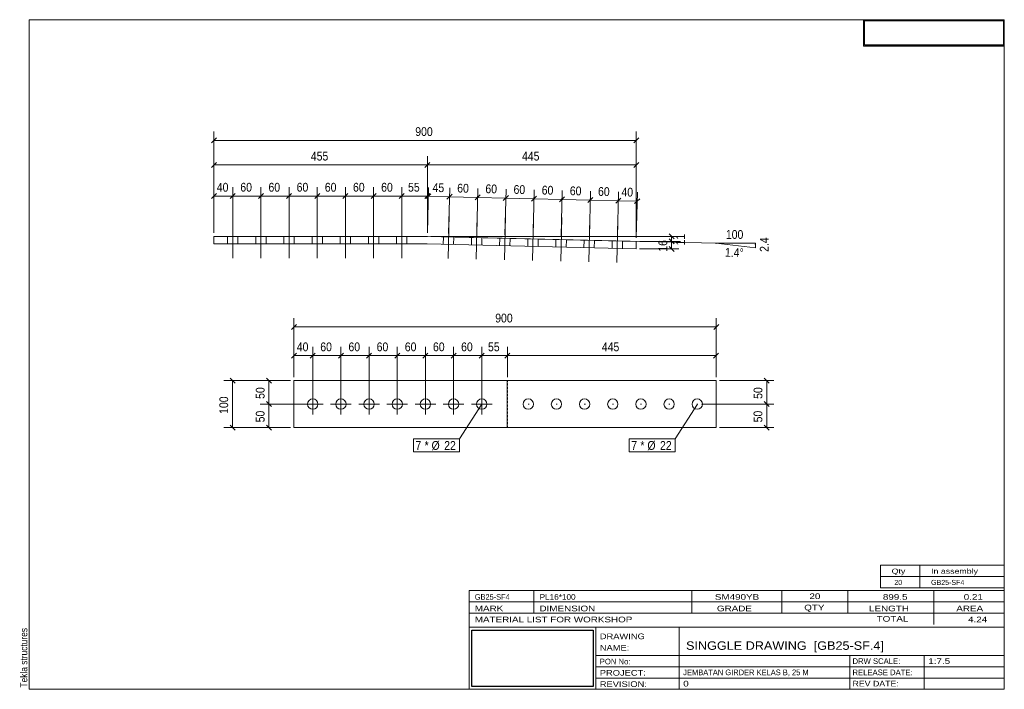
# Model space of a CAD drawing. Header units: millimetres. Extents: x 2 to 282, y 5 to 195.
import ezdxf

# ---------------------------------------------------------------- set-up
doc = ezdxf.new("R2010")
doc.units = ezdxf.units.MM
doc.linetypes.add('XKITLINE00', pattern=[0])
doc.linetypes.add('XKITLINE04', pattern=[3, 0.5, -0.5, 0.5, -0.5, 0.5, -0.5])
for name, color, linetype, lineweight in [('Bolt', 7, 'Continuous', 0), ('BoltMark', 3, 'Continuous', 0), ('DrawingSheet', 5, 'Continuous', 0), ('OtherObjectType', 1, 'Continuous', 0), ('Part', 2, 'Continuous', 0), ('Z-DIMENSIONS', 1, 'Continuous', 0)]:
    doc.layers.add(name, color=color, linetype=linetype, lineweight=lineweight)
doc.styles.add('ARIAL', font='ARIAL.TTF')
doc.styles.add('ARIAL_NARROW', font='ARIALN.TTF')
picture_1 = doc.add_image_def('image1.jpg', size_in_pixel=(1304, 175))
picture_2 = doc.add_image_def('image2.jpg', size_in_pixel=(188, 71))

# ---------------------------------------------------------------- blocks, each defined once
blk = doc.blocks.new('*A1')
at = {"layer": 'Bolt', "linetype": 'XKITLINE00', "lineweight": 0}
for p, q in [((85.57, 88.86), (85.57, 83)), ((93.57, 88.86), (93.57, 83)), ((101.57, 88.86), (101.57, 83)), ((109.57, 88.86), (109.57, 83)), ((117.57, 88.86), (117.57, 83)), ((125.57, 88.86), (125.57, 83)), ((133.57, 88.86), (133.57, 83)), ((82.63, 85.93), (88.5, 85.93)), ((90.63, 85.93), (96.5, 85.93)), ((98.63, 85.93), (104.5, 85.93)), ((106.63, 85.93), (112.5, 85.93)), ((114.63, 85.93), (120.5, 85.93)), ((122.63, 85.93), (128.5, 85.93)), ((130.63, 85.93), (136.5, 85.93))]:
    blk.add_line(p, q, dxfattribs=at)
for centre in [(85.57, 85.93), (93.57, 85.93), (101.57, 85.93), (109.57, 85.93), (117.57, 85.93), (125.57, 85.93), (133.57, 85.93)]:
    blk.add_circle(centre, 1.47, dxfattribs=at)
blk = doc.blocks.new('*A2')
at = {"layer": 'Part', "linetype": 'XKITLINE00', "lineweight": 0}
for p, q in [((80.21, 92.6), (200.16, 92.6)), ((80.21, 92.6), (80.21, 79.26)), ((140.82, 79.26), (140.82, 92.6)), ((200.11, 92.6), (200.11, 79.26)), ((200.16, 92.6), (200.16, 79.26)), ((200.16, 79.26), (80.21, 79.26))]:
    blk.add_line(p, q, dxfattribs=at)
at = {"layer": 'Part', "linetype": 'XKITLINE04', "lineweight": 0}
for p, q in [((140.84, 79.26), (140.84, 92.6)), ((200.16, 92.6), (200.11, 92.6)), ((200.11, 79.26), (200.16, 79.26))]:
    blk.add_line(p, q, dxfattribs=at)
blk = doc.blocks.new('*A3')
at = {"layer": 'Bolt', "linetype": 'XKITLINE00', "lineweight": 0}
for p, q in [((147, 85.93), (146.71, 85.93)), ((155, 85.93), (154.71, 85.93)), ((163, 85.93), (162.7, 85.93)), ((170.99, 85.93), (170.7, 85.93)), ((178.99, 85.93), (178.7, 85.93)), ((186.99, 85.93), (186.7, 85.93)), ((194.99, 85.93), (194.69, 85.93))]:
    blk.add_line(p, q, dxfattribs=at)
for centre in [(146.8, 85.93), (154.8, 85.93), (162.8, 85.93), (170.79, 85.93), (178.79, 85.93), (186.79, 85.93), (194.79, 85.93)]:
    blk.add_circle(centre, 1.47, dxfattribs=at)
blk = doc.blocks.new('*A4')
at = {"layer": 'Bolt', "linetype": 'XKITLINE00', "lineweight": 0}
for p, q in [((62.85, 139.73), (62.86, 127.33)), ((70.85, 139.73), (70.86, 127.33)), ((78.85, 139.74), (78.86, 127.34)), ((86.85, 139.74), (86.86, 127.34)), ((94.85, 139.75), (94.86, 127.35)), ((102.85, 139.75), (102.86, 127.35)), ((110.85, 139.76), (110.86, 127.36)), ((61.39, 133.46), (61.39, 131.33)), ((64.32, 133.46), (64.32, 131.33)), ((69.39, 133.46), (69.39, 131.33)), ((72.32, 133.47), (72.32, 131.33)), ((77.39, 133.47), (77.39, 131.34)), ((80.32, 133.47), (80.32, 131.34)), ((85.39, 133.48), (85.39, 131.34)), ((88.32, 133.48), (88.32, 131.34)), ((93.39, 133.48), (93.39, 131.35)), ((96.32, 133.48), (96.32, 131.35)), ((101.39, 133.49), (101.39, 131.35)), ((104.32, 133.49), (104.32, 131.35)), ((109.39, 133.49), (109.39, 131.36)), ((112.32, 133.49), (112.32, 131.36))]:
    blk.add_line(p, q, dxfattribs=at)
blk = doc.blocks.new('*A5')
at = {"layer": 'Part', "linetype": 'XKITLINE00', "lineweight": 0}
for p, q in [((57.5, 131.36), (57.5, 133.49)), ((118.13, 133.49), (57.5, 133.49)), ((177.45, 132.09), (118.13, 133.49)), ((177.45, 132.09), (177.4, 129.96)), ((118.1, 131.36), (57.5, 131.36)), ((177.4, 129.96), (118.1, 131.36))]:
    blk.add_line(p, q, dxfattribs=at)
blk = doc.blocks.new('*A6')
at = {"layer": 'Bolt', "linetype": 'XKITLINE00', "lineweight": 0}
for p, q in [((124.29, 139.61), (123.99, 127.22)), ((132.28, 139.43), (131.99, 127.03)), ((140.28, 139.24), (139.99, 126.84)), ((148.28, 139.05), (147.99, 126.65)), ((156.28, 138.86), (155.99, 126.46)), ((164.28, 138.67), (163.98, 126.27)), ((172.27, 138.48), (171.98, 126.09)), ((122.67, 133.38), (122.62, 131.25)), ((125.61, 133.31), (125.56, 131.18)), ((130.67, 133.2), (130.62, 131.06)), ((133.6, 133.13), (133.55, 130.99)), ((138.67, 133.01), (138.62, 130.87)), ((141.6, 132.94), (141.55, 130.8)), ((146.67, 132.82), (146.62, 130.68)), ((149.6, 132.75), (149.55, 130.62)), ((154.66, 132.63), (154.61, 130.5)), ((157.6, 132.56), (157.55, 130.43)), ((162.66, 132.44), (162.61, 130.31)), ((165.59, 132.37), (165.54, 130.24)), ((170.66, 132.25), (170.61, 130.12)), ((173.59, 132.18), (173.54, 130.05))]:
    blk.add_line(p, q, dxfattribs=at)
blk = doc.blocks.new('*A7')
at = {"layer": 'DrawingSheet', "linetype": 'XKITLINE00', "lineweight": 0}
for p, q in [((282, 195), (5, 195)), ((5, 195), (5, 5)), ((282, 5), (282, 195)), ((5, 5), (282, 5))]:
    blk.add_line(p, q, dxfattribs=at)
at = {"layer": 'DrawingSheet', "style": 'ARIAL', "width": 0.85}
blk.add_text('Tekla structures', height=2, rotation=90, dxfattribs=at).set_placement((4.5, 5.5))
blk = doc.blocks.new('*A8')
at = {"layer": 'OtherObjectType', "linetype": 'XKITLINE00', "lineweight": 0}
for p, q in [((242, 195), (282, 195)), ((242, 195), (242, 187.5)), ((282, 195), (282, 187.5)), ((242, 187.5), (282, 187.5))]:
    blk.add_line(p, q, dxfattribs=at)
image = blk.add_image(picture_1, insert=(242.25, 187.75), size_in_units=(39.5, 7))
blk = doc.blocks.new('*A9')
at = {"layer": 'OtherObjectType', "linetype": 'XKITLINE00', "lineweight": 0}
for p, q in [((246.8, 37), (246.8, 40.2)), ((246.8, 40.2), (282, 40.2)), ((258, 37), (258, 40.2)), ((282, 37), (282, 40.2)), ((246.8, 37), (282, 37)), ((246.8, 33.8), (246.8, 37)), ((258, 33.8), (258, 37)), ((282, 33.8), (282, 37)), ((246.8, 33.8), (282, 33.8))]:
    blk.add_line(p, q, dxfattribs=at)
at = {"layer": 'OtherObjectType', "style": 'ARIAL_NARROW'}
for s, width, p in [('Qty', 1.513248, (250, 37.8)), ('In assembly', 1.513248, (261.2, 37.8)), ('20', 1.211571, (250.76, 34.6)), ('GB25-SF4', 1.211571, (261.2, 34.6))]:
    blk.add_text(s, height=1.44, dxfattribs=dict(at, width=width)).set_placement(p)
blk = doc.blocks.new('*A10')
at = {"layer": 'OtherObjectType', "linetype": 'XKITLINE00', "lineweight": 0}
for p, q in [((130, 33), (282, 33)), ((130, 33), (130, 29.8)), ((130, 33), (282, 33)), ((148.4, 29.8), (148.4, 33)), ((193.2, 29.8), (193.2, 33)), ((218.8, 29.8), (218.8, 33)), ((237.6, 29.8), (237.6, 33)), ((262, 29.8), (262, 33)), ((282, 29.8), (282, 33)), ((130, 29.8), (282, 29.8)), ((130, 29.8), (282, 29.8)), ((130, 26.6), (130, 29.8)), ((148.4, 26.6), (148.4, 29.8)), ((193.2, 26.6), (193.2, 29.8)), ((218.8, 26.6), (218.8, 29.8)), ((237.6, 26.6), (237.6, 29.8)), ((262, 26.6), (262, 29.8)), ((282, 26.6), (282, 29.8)), ((130, 26.6), (282, 26.6)), ((130, 22.6), (130, 26.6)), ((262, 23.4), (262, 26.6)), ((282, 22.6), (282, 26.6)), ((130, 22.6), (130, 5)), ((130, 22.6), (282, 22.6)), ((166, 17.8), (166, 22.6)), ((189.6, 14.6), (189.6, 22.6)), ((282, 17.8), (282, 22.6)), ((166, 17.8), (166, 5)), ((282, 14.6), (282, 17.8)), ((166, 14.6), (282, 14.6)), ((189.6, 5), (189.6, 14.6)), ((238.13, 11.4), (238.13, 14.6)), ((259.2, 5), (259.2, 14.6)), ((282, 11.4), (282, 14.6)), ((166, 11.4), (282, 11.4)), ((238.13, 5), (238.13, 11.4)), ((282, 8.2), (282, 11.4)), ((166, 8.2), (282, 8.2)), ((282, 5), (282, 8.2)), ((130, 5), (282, 5)), ((160, 5), (282, 5))]:
    blk.add_line(p, q, dxfattribs=at)
at = {"layer": 'OtherObjectType', "style": 'ARIAL_NARROW'}
for s, height, width, p in [('GB25-SF4', 1.6, 1.100501, (131.6, 30.4)), ('PL16*100', 1.6, 1.270501, (150, 30.4)), ('SM490YB', 1.6, 1.525501, (199.78, 30.4)), ('20', 1.6, 1.525501, (226.65, 30.6)), ('899.5', 1.6, 1.525501, (247.51, 30.4)), ('0.21', 1.6, 1.525501, (270.48, 30.4)), ('MARK', 1.6, 1.525501, (131.6, 27.13)), ('DIMENSION', 1.6, 1.525501, (149.97, 27.13)), ('GRADE', 1.6, 1.525501, (200.37, 27.13)), ('QTY', 1.6, 1.525501, (225.17, 27.4)), ('LENGTH', 1.6, 1.525501, (243.57, 27.13)), ('AREA', 1.6, 1.525501, (268.37, 27.13)), ('MATERIAL LIST FOR WORKSHOP', 1.6, 1.525501, (131.6, 24)), ('TOTAL', 1.6, 1.525501, (245.74, 24.2)), ('4.24', 1.6, 1.525501, (271.7, 24)), ('DRAWING', 1.6, 1.445, (167.1, 19.22)), ('NAME:', 1.6, 1.445, (167.1, 15.98)), ('SINGGLE DRAWING  [GB25-SF.4]', 2.4, 1.304651, (191.6, 16.2)), ('PON No:', 1.6, 1.19, (167.1, 12.07)), ('DRW SCALE:', 1.6, 1.19, (238.88, 12.2)), ('1:7.5', 1.6, 1.525501, (260.4, 12.2)), ('PROJECT:', 1.6, 1.445, (167.1, 8.87)), ('JEMBATAN GIRDER KELAS B, 25 M', 1.6, 1.015501, (190.8, 9)), ('RELEASE DATE:', 1.6, 1.19, (238.88, 9)), ('REVISION:', 1.6, 1.445, (167.1, 5.67)), ('0', 1.6, 1.525501, (190.8, 5.8)), ('REV DATE:', 1.6, 1.36, (238.88, 5.8))]:
    blk.add_text(s, height=height, dxfattribs=dict(at, width=width)).set_placement(p)
image = blk.add_image(picture_2, insert=(130.8, 5.8), size_in_units=(34.4, 16))
blk = doc.blocks.new('*A11')
at = {"layer": 'Z-DIMENSIONS', "linetype": 'XKITLINE00', "lineweight": 0}
for p, q in [((195.99, 85.93), (216.53, 85.93)), ((213.83, 86.64), (215.24, 85.22)), ((214.53, 79.26), (214.53, 85.93)), ((201.11, 79.26), (216.53, 79.26)), ((213.83, 79.97), (215.24, 78.56))]:
    blk.add_line(p, q, dxfattribs=at)
at = {"layer": 'Z-DIMENSIONS'}
for p in [(214.53, 85.93), (214.53, 79.26)]:
    blk.add_point(p, dxfattribs=at)
at = {"layer": 'Z-DIMENSIONS', "style": 'ARIAL', "width": 0.85}
blk.add_text('50', height=2.5, rotation=90.0002, dxfattribs=at).set_placement((213.28, 80.74))
blk = doc.blocks.new('*A12')
at = {"layer": 'Z-DIMENSIONS', "linetype": 'XKITLINE00', "lineweight": 0}
for p, q in [((201.11, 92.6), (216.53, 92.6)), ((213.83, 93.31), (215.24, 91.89)), ((214.53, 85.93), (214.53, 92.6)), ((195.99, 85.93), (216.53, 85.93)), ((213.83, 86.64), (215.24, 85.22))]:
    blk.add_line(p, q, dxfattribs=at)
at = {"layer": 'Z-DIMENSIONS'}
for p in [(214.53, 92.6), (214.53, 85.93)]:
    blk.add_point(p, dxfattribs=at)
at = {"layer": 'Z-DIMENSIONS', "style": 'ARIAL', "width": 0.85}
blk.add_text('50', height=2.5, rotation=90.0002, dxfattribs=at).set_placement((213.28, 87.41))
blk = doc.blocks.new('*A13')
at = {"layer": 'Z-DIMENSIONS', "linetype": 'XKITLINE00', "lineweight": 0}
for p, q in [((79.21, 92.6), (60.29, 92.6)), ((62.08, 93.31), (63.5, 91.89)), ((62.79, 79.26), (62.79, 92.6)), ((79.21, 79.26), (60.29, 79.26)), ((62.08, 79.97), (63.5, 78.56))]:
    blk.add_line(p, q, dxfattribs=at)
at = {"layer": 'Z-DIMENSIONS'}
for p in [(62.79, 92.6), (62.79, 79.26)]:
    blk.add_point(p, dxfattribs=at)
at = {"layer": 'Z-DIMENSIONS', "style": 'ARIAL', "width": 0.85}
blk.add_text('100', height=2.5, rotation=90.0002, dxfattribs=at).set_placement((61.54, 83.15))
blk = doc.blocks.new('*A14')
at = {"layer": 'Z-DIMENSIONS', "linetype": 'XKITLINE00', "lineweight": 0}
for p, q in [((84.56, 85.93), (70.64, 85.93)), ((72.43, 86.64), (73.85, 85.22)), ((73.14, 79.26), (73.14, 85.93)), ((79.21, 79.26), (70.64, 79.26)), ((72.43, 79.97), (73.85, 78.56))]:
    blk.add_line(p, q, dxfattribs=at)
at = {"layer": 'Z-DIMENSIONS'}
for p in [(73.14, 85.93), (73.14, 79.26)]:
    blk.add_point(p, dxfattribs=at)
at = {"layer": 'Z-DIMENSIONS', "style": 'ARIAL', "width": 0.85}
blk.add_text('50', height=2.5, rotation=90.0002, dxfattribs=at).set_placement((71.89, 80.74))
blk = doc.blocks.new('*A15')
at = {"layer": 'Z-DIMENSIONS', "linetype": 'XKITLINE00', "lineweight": 0}
for p, q in [((79.21, 92.6), (70.64, 92.6)), ((72.43, 93.31), (73.85, 91.89)), ((73.14, 85.93), (73.14, 92.6)), ((84.56, 85.93), (70.64, 85.93)), ((72.43, 86.64), (73.85, 85.22))]:
    blk.add_line(p, q, dxfattribs=at)
at = {"layer": 'Z-DIMENSIONS'}
for p in [(73.14, 92.6), (73.14, 85.93)]:
    blk.add_point(p, dxfattribs=at)
at = {"layer": 'Z-DIMENSIONS', "style": 'ARIAL', "width": 0.85}
blk.add_text('50', height=2.5, rotation=90.0002, dxfattribs=at).set_placement((71.89, 87.41))
blk = doc.blocks.new('*A16')
at = {"layer": 'Z-DIMENSIONS', "linetype": 'XKITLINE00', "lineweight": 0}
for p, q in [((80.21, 93.6), (80.21, 110.34)), ((200.16, 93.6), (200.16, 110.34)), ((80.92, 108.55), (79.51, 107.14)), ((80.21, 107.84), (200.16, 107.84)), ((200.87, 108.55), (199.45, 107.14))]:
    blk.add_line(p, q, dxfattribs=at)
at = {"layer": 'Z-DIMENSIONS'}
for p in [(80.21, 107.84), (200.16, 107.84)]:
    blk.add_point(p, dxfattribs=at)
at = {"layer": 'Z-DIMENSIONS', "style": 'ARIAL', "width": 0.85}
blk.add_text('900', height=2.5, dxfattribs=at).set_placement((137.4, 109.09))
blk = doc.blocks.new('*A17')
at = {"layer": 'Z-DIMENSIONS', "linetype": 'XKITLINE00', "lineweight": 0}
for p, q in [((80.21, 93.6), (80.21, 102.17)), ((85.57, 86.93), (85.57, 102.17)), ((80.92, 100.38), (79.51, 98.96)), ((80.21, 99.67), (85.57, 99.67)), ((86.28, 100.38), (84.86, 98.96))]:
    blk.add_line(p, q, dxfattribs=at)
at = {"layer": 'Z-DIMENSIONS'}
for p in [(80.21, 99.67), (85.57, 99.67)]:
    blk.add_point(p, dxfattribs=at)
at = {"layer": 'Z-DIMENSIONS', "style": 'ARIAL', "width": 0.85}
blk.add_text('40', height=2.5, dxfattribs=at).set_placement((81.04, 100.92))
blk = doc.blocks.new('*A18')
at = {"layer": 'Z-DIMENSIONS', "linetype": 'XKITLINE00', "lineweight": 0}
for p, q in [((85.57, 86.93), (85.57, 102.17)), ((93.56, 86.93), (93.56, 102.17)), ((86.28, 100.38), (84.86, 98.96)), ((85.57, 99.67), (93.56, 99.67)), ((94.27, 100.38), (92.86, 98.96))]:
    blk.add_line(p, q, dxfattribs=at)
at = {"layer": 'Z-DIMENSIONS'}
for p in [(85.57, 99.67), (93.56, 99.67)]:
    blk.add_point(p, dxfattribs=at)
at = {"layer": 'Z-DIMENSIONS', "style": 'ARIAL', "width": 0.85}
blk.add_text('60', height=2.5, dxfattribs=at).set_placement((87.71, 100.92))
blk = doc.blocks.new('*A19')
at = {"layer": 'Z-DIMENSIONS', "linetype": 'XKITLINE00', "lineweight": 0}
for p, q in [((93.56, 86.93), (93.56, 102.17)), ((101.57, 86.93), (101.57, 102.17)), ((94.27, 100.38), (92.86, 98.96)), ((93.56, 99.67), (101.57, 99.67)), ((102.28, 100.38), (100.86, 98.96))]:
    blk.add_line(p, q, dxfattribs=at)
at = {"layer": 'Z-DIMENSIONS'}
for p in [(93.56, 99.67), (101.57, 99.67)]:
    blk.add_point(p, dxfattribs=at)
at = {"layer": 'Z-DIMENSIONS', "style": 'ARIAL', "width": 0.85}
blk.add_text('60', height=2.5, dxfattribs=at).set_placement((95.71, 100.92))
blk = doc.blocks.new('*A20')
at = {"layer": 'Z-DIMENSIONS', "linetype": 'XKITLINE00', "lineweight": 0}
for p, q in [((101.57, 86.93), (101.57, 102.17)), ((109.57, 86.93), (109.57, 102.17)), ((102.28, 100.38), (100.86, 98.96)), ((101.57, 99.67), (109.57, 99.67)), ((110.28, 100.38), (108.86, 98.96))]:
    blk.add_line(p, q, dxfattribs=at)
at = {"layer": 'Z-DIMENSIONS'}
for p in [(101.57, 99.67), (109.57, 99.67)]:
    blk.add_point(p, dxfattribs=at)
at = {"layer": 'Z-DIMENSIONS', "style": 'ARIAL', "width": 0.85}
blk.add_text('60', height=2.5, dxfattribs=at).set_placement((103.72, 100.92))
blk = doc.blocks.new('*A21')
at = {"layer": 'Z-DIMENSIONS', "linetype": 'XKITLINE00', "lineweight": 0}
for p, q in [((109.57, 86.93), (109.57, 102.17)), ((117.57, 86.93), (117.57, 102.17)), ((110.28, 100.38), (108.86, 98.96)), ((109.57, 99.67), (117.57, 99.67)), ((118.28, 100.38), (116.86, 98.96))]:
    blk.add_line(p, q, dxfattribs=at)
at = {"layer": 'Z-DIMENSIONS'}
for p in [(109.57, 99.67), (117.57, 99.67)]:
    blk.add_point(p, dxfattribs=at)
at = {"layer": 'Z-DIMENSIONS', "style": 'ARIAL', "width": 0.85}
blk.add_text('60', height=2.5, dxfattribs=at).set_placement((111.72, 100.92))
blk = doc.blocks.new('*A22')
at = {"layer": 'Z-DIMENSIONS', "linetype": 'XKITLINE00', "lineweight": 0}
for p, q in [((117.57, 86.93), (117.57, 102.17)), ((125.57, 86.93), (125.57, 102.17)), ((118.28, 100.38), (116.86, 98.96)), ((117.57, 99.67), (125.57, 99.67)), ((126.28, 100.38), (124.86, 98.96))]:
    blk.add_line(p, q, dxfattribs=at)
at = {"layer": 'Z-DIMENSIONS'}
for p in [(117.57, 99.67), (125.57, 99.67)]:
    blk.add_point(p, dxfattribs=at)
at = {"layer": 'Z-DIMENSIONS', "style": 'ARIAL', "width": 0.85}
blk.add_text('60', height=2.5, dxfattribs=at).set_placement((119.72, 100.92))
blk = doc.blocks.new('*A23')
at = {"layer": 'Z-DIMENSIONS', "linetype": 'XKITLINE00', "lineweight": 0}
for p, q in [((125.57, 86.93), (125.57, 102.17)), ((133.56, 86.93), (133.56, 102.17)), ((126.28, 100.38), (124.86, 98.96)), ((125.57, 99.67), (133.56, 99.67)), ((134.27, 100.38), (132.86, 98.96))]:
    blk.add_line(p, q, dxfattribs=at)
at = {"layer": 'Z-DIMENSIONS'}
for p in [(125.57, 99.67), (133.56, 99.67)]:
    blk.add_point(p, dxfattribs=at)
at = {"layer": 'Z-DIMENSIONS', "style": 'ARIAL', "width": 0.85}
blk.add_text('60', height=2.5, dxfattribs=at).set_placement((127.71, 100.92))
blk = doc.blocks.new('*A24')
at = {"layer": 'Z-DIMENSIONS', "linetype": 'XKITLINE00', "lineweight": 0}
for p, q in [((133.56, 86.93), (133.56, 102.17)), ((140.84, 93.6), (140.84, 102.17)), ((134.27, 100.38), (132.86, 98.96)), ((133.56, 99.67), (140.84, 99.67)), ((141.55, 100.38), (140.13, 98.96))]:
    blk.add_line(p, q, dxfattribs=at)
at = {"layer": 'Z-DIMENSIONS'}
for p in [(133.56, 99.67), (140.84, 99.67)]:
    blk.add_point(p, dxfattribs=at)
at = {"layer": 'Z-DIMENSIONS', "style": 'ARIAL', "width": 0.85}
blk.add_text('55', height=2.5, dxfattribs=at).set_placement((135.35, 100.92))
blk = doc.blocks.new('*A25')
at = {"layer": 'Z-DIMENSIONS', "linetype": 'XKITLINE00', "lineweight": 0}
for p, q in [((140.84, 93.6), (140.84, 102.17)), ((200.11, 93.6), (200.11, 102.17)), ((141.55, 100.38), (140.13, 98.96)), ((140.84, 99.67), (200.11, 99.67)), ((200.82, 100.38), (199.4, 98.96))]:
    blk.add_line(p, q, dxfattribs=at)
at = {"layer": 'Z-DIMENSIONS'}
for p in [(140.84, 99.67), (200.11, 99.67)]:
    blk.add_point(p, dxfattribs=at)
at = {"layer": 'Z-DIMENSIONS', "style": 'ARIAL', "width": 0.85}
blk.add_text('445', height=2.5, dxfattribs=at).set_placement((167.69, 100.92))
blk = doc.blocks.new('*A26')
at = {"layer": 'BoltMark', "linetype": 'XKITLINE00', "lineweight": 0}
for p, q in [((133.57, 85.93), (127.22, 76.04)), ((114.14, 76.04), (127.22, 76.04)), ((114.14, 72.34), (114.14, 76.04)), ((127.22, 72.34), (127.22, 76.04)), ((114.14, 72.34), (127.22, 72.34))]:
    blk.add_line(p, q, dxfattribs=at)
at = {"layer": 'BoltMark', "style": 'ARIAL', "width": 0.85}
for s, p in [('* Ø', (117.34, 72.94)), ('7', (114.74, 72.94)), ('22', (122.91, 72.94))]:
    blk.add_text(s, height=2.5, dxfattribs=at).set_placement(p)
blk = doc.blocks.new('*A27')
at = {"layer": 'BoltMark', "linetype": 'XKITLINE00', "lineweight": 0}
for p, q in [((194.87, 85.93), (188.52, 76.04)), ((175.44, 76.04), (188.52, 76.04)), ((175.44, 72.34), (175.44, 76.04)), ((188.52, 72.34), (188.52, 76.04)), ((175.44, 72.34), (188.52, 72.34))]:
    blk.add_line(p, q, dxfattribs=at)
at = {"layer": 'BoltMark', "style": 'ARIAL', "width": 0.85}
for s, p in [('* Ø', (178.64, 72.94)), ('7', (176.04, 72.94)), ('22', (184.21, 72.94))]:
    blk.add_text(s, height=2.5, dxfattribs=at).set_placement(p)
blk = doc.blocks.new('*A28')
at = {"layer": 'Z-DIMENSIONS', "linetype": 'XKITLINE00', "lineweight": 0}
for p, q in [((119.13, 133.47), (200.08, 131.56)), ((211.32, 131.56), (200.08, 131.56)), ((211.32, 130.31), (200.08, 131.56)), ((211.32, 130.31), (211.32, 131.56))]:
    blk.add_line(p, q, dxfattribs=at)
at = {"layer": 'Z-DIMENSIONS'}
for p in [(200.08, 131.56), (211.32, 131.56), (211.32, 131.29)]:
    blk.add_point(p, dxfattribs=at)
at = {"layer": 'Z-DIMENSIONS', "style": 'ARIAL', "width": 0.85}
blk.add_text('100', height=2.5, dxfattribs=at).set_placement((202.92, 132.81))
for s, rotation, p in [('2.4', 90.0002, (215.07, 129.11)), ('1.4°', -1.3522, (202.63, 127.75))]:
    blk.add_text(s, height=2.5, rotation=rotation, dxfattribs=at).set_placement(p)
blk = doc.blocks.new('*A29')
at = {"layer": 'Z-DIMENSIONS', "linetype": 'XKITLINE00', "lineweight": 0}
for p, q in [((178.45, 132.09), (189.51, 132.09)), ((186.81, 132.8), (188.22, 131.38)), ((187.51, 129.96), (187.51, 132.09)), ((178.4, 129.96), (189.51, 129.96)), ((186.81, 130.67), (188.22, 129.25))]:
    blk.add_line(p, q, dxfattribs=at)
at = {"layer": 'Z-DIMENSIONS'}
for p in [(187.51, 132.09), (187.51, 129.96)]:
    blk.add_point(p, dxfattribs=at)
at = {"layer": 'Z-DIMENSIONS', "style": 'ARIAL', "width": 0.85}
blk.add_text('16', height=2.5, rotation=90.0002, dxfattribs=at).set_placement((186.26, 129.17))
blk = doc.blocks.new('*A30')
at = {"layer": 'Z-DIMENSIONS', "linetype": 'XKITLINE00', "lineweight": 0}
for p, q in [((119.13, 133.49), (190.01, 133.49)), ((178.45, 132.09), (190.01, 132.09)), ((186.81, 134.2), (188.22, 132.78)), ((186.81, 132.8), (188.22, 131.38)), ((187.51, 132.09), (187.51, 133.49))]:
    blk.add_line(p, q, dxfattribs=at)
at = {"layer": 'Z-DIMENSIONS'}
for p in [(187.51, 133.49), (187.51, 132.09)]:
    blk.add_point(p, dxfattribs=at)
at = {"layer": 'Z-DIMENSIONS', "style": 'ARIAL', "width": 0.85}
blk.add_text('11', height=2.5, rotation=90.0002, dxfattribs=at).set_placement((191.26, 130.94))
blk = doc.blocks.new('*A31')
at = {"layer": 'Z-DIMENSIONS', "linetype": 'XKITLINE00', "lineweight": 0}
for p, q in [((119.12, 145.61), (117.68, 144.23)), ((118.15, 134.49), (118.46, 147.42)), ((125.13, 145.47), (123.69, 144.09)), ((124.16, 134.35), (124.47, 147.28)), ((118.4, 144.92), (124.41, 144.78))]:
    blk.add_line(p, q, dxfattribs=at)
at = {"layer": 'Z-DIMENSIONS'}
for p in [(118.4, 144.92), (124.41, 144.78)]:
    blk.add_point(p, dxfattribs=at)
at = {"layer": 'Z-DIMENSIONS', "style": 'ARIAL', "width": 0.85}
blk.add_text('45', height=2.5, rotation=-1.3522, dxfattribs=at).set_placement((119.58, 146.14))
blk = doc.blocks.new('*A32')
at = {"layer": 'Z-DIMENSIONS', "linetype": 'XKITLINE00', "lineweight": 0}
for p, q in [((125.13, 145.47), (123.69, 144.09)), ((124.16, 134.35), (124.47, 147.28)), ((132.16, 134.16), (132.47, 147.09)), ((124.41, 144.78), (132.41, 144.59)), ((133.13, 145.28), (131.68, 143.9))]:
    blk.add_line(p, q, dxfattribs=at)
at = {"layer": 'Z-DIMENSIONS'}
for p in [(124.41, 144.78), (132.41, 144.59)]:
    blk.add_point(p, dxfattribs=at)
at = {"layer": 'Z-DIMENSIONS', "style": 'ARIAL', "width": 0.85}
blk.add_text('60', height=2.5, rotation=-1.3522, dxfattribs=at).set_placement((126.58, 145.98))
blk = doc.blocks.new('*A33')
at = {"layer": 'Z-DIMENSIONS', "linetype": 'XKITLINE00', "lineweight": 0}
for p, q in [((132.16, 134.16), (132.47, 147.09)), ((140.16, 133.97), (140.46, 146.9)), ((133.13, 145.28), (131.68, 143.9)), ((132.41, 144.59), (140.4, 144.4)), ((141.13, 145.09), (139.68, 143.71))]:
    blk.add_line(p, q, dxfattribs=at)
at = {"layer": 'Z-DIMENSIONS'}
for p in [(132.41, 144.59), (140.4, 144.4)]:
    blk.add_point(p, dxfattribs=at)
at = {"layer": 'Z-DIMENSIONS', "style": 'ARIAL', "width": 0.85}
blk.add_text('60', height=2.5, rotation=-1.3522, dxfattribs=at).set_placement((134.58, 145.79))
blk = doc.blocks.new('*A34')
at = {"layer": 'Z-DIMENSIONS', "linetype": 'XKITLINE00', "lineweight": 0}
for p, q in [((140.16, 133.97), (140.46, 146.9)), ((148.16, 133.78), (148.46, 146.71)), ((141.13, 145.09), (139.68, 143.71)), ((140.4, 144.4), (148.4, 144.21)), ((149.13, 144.9), (147.68, 143.52))]:
    blk.add_line(p, q, dxfattribs=at)
at = {"layer": 'Z-DIMENSIONS'}
for p in [(140.4, 144.4), (148.4, 144.21)]:
    blk.add_point(p, dxfattribs=at)
at = {"layer": 'Z-DIMENSIONS', "style": 'ARIAL', "width": 0.85}
blk.add_text('60', height=2.5, rotation=-1.3522, dxfattribs=at).set_placement((142.58, 145.6))
blk = doc.blocks.new('*A35')
at = {"layer": 'Z-DIMENSIONS', "linetype": 'XKITLINE00', "lineweight": 0}
for p, q in [((148.16, 133.78), (148.46, 146.71)), ((156.15, 133.59), (156.46, 146.52)), ((149.13, 144.9), (147.68, 143.52)), ((148.4, 144.21), (156.4, 144.02)), ((157.12, 144.71), (155.68, 143.33))]:
    blk.add_line(p, q, dxfattribs=at)
at = {"layer": 'Z-DIMENSIONS'}
for p in [(148.4, 144.21), (156.4, 144.02)]:
    blk.add_point(p, dxfattribs=at)
at = {"layer": 'Z-DIMENSIONS', "style": 'ARIAL', "width": 0.85}
blk.add_text('60', height=2.5, rotation=-1.3522, dxfattribs=at).set_placement((150.58, 145.41))
blk = doc.blocks.new('*A36')
at = {"layer": 'Z-DIMENSIONS', "linetype": 'XKITLINE00', "lineweight": 0}
for p, q in [((156.15, 133.59), (156.46, 146.52)), ((164.15, 133.47), (164.46, 146.33)), ((157.12, 144.71), (155.68, 143.33)), ((156.4, 144.02), (164.4, 143.83)), ((165.12, 144.52), (163.67, 143.14))]:
    blk.add_line(p, q, dxfattribs=at)
at = {"layer": 'Z-DIMENSIONS'}
for p in [(156.4, 144.02), (164.4, 143.83)]:
    blk.add_point(p, dxfattribs=at)
at = {"layer": 'Z-DIMENSIONS', "style": 'ARIAL', "width": 0.85}
blk.add_text('60', height=2.5, rotation=-1.3522, dxfattribs=at).set_placement((158.57, 145.22))
blk = doc.blocks.new('*A37')
at = {"layer": 'Z-DIMENSIONS', "linetype": 'XKITLINE00', "lineweight": 0}
for p, q in [((164.15, 133.47), (164.46, 146.33)), ((172.15, 133.28), (172.45, 146.14)), ((165.12, 144.52), (163.67, 143.14)), ((164.4, 143.83), (172.4, 143.65)), ((173.12, 144.34), (171.67, 142.95))]:
    blk.add_line(p, q, dxfattribs=at)
at = {"layer": 'Z-DIMENSIONS'}
for p in [(164.4, 143.83), (172.4, 143.65)]:
    blk.add_point(p, dxfattribs=at)
at = {"layer": 'Z-DIMENSIONS', "style": 'ARIAL', "width": 0.85}
blk.add_text('60', height=2.5, rotation=-1.3522, dxfattribs=at).set_placement((166.57, 145.03))
blk = doc.blocks.new('*A38')
at = {"layer": 'Z-DIMENSIONS', "linetype": 'XKITLINE00', "lineweight": 0}
for p, q in [((172.15, 133.28), (172.45, 146.14)), ((177.47, 133.09), (177.77, 146.02)), ((173.12, 144.34), (171.67, 142.95)), ((172.4, 143.65), (177.72, 143.52)), ((178.44, 144.21), (176.99, 142.83))]:
    blk.add_line(p, q, dxfattribs=at)
at = {"layer": 'Z-DIMENSIONS'}
for p in [(172.4, 143.65), (177.72, 143.52)]:
    blk.add_point(p, dxfattribs=at)
at = {"layer": 'Z-DIMENSIONS', "style": 'ARIAL', "width": 0.85}
blk.add_text('40', height=2.5, rotation=-1.3522, dxfattribs=at).set_placement((173.23, 144.88))
blk = doc.blocks.new('*A39')
at = {"layer": 'Z-DIMENSIONS', "linetype": 'XKITLINE00', "lineweight": 0}
for p, q in [((58.21, 145.67), (56.79, 144.26)), ((57.5, 134.49), (57.5, 147.46)), ((63.56, 145.67), (62.15, 144.26)), ((62.86, 134.49), (62.86, 147.46)), ((57.5, 144.96), (62.86, 144.96))]:
    blk.add_line(p, q, dxfattribs=at)
at = {"layer": 'Z-DIMENSIONS'}
for p in [(57.5, 144.96), (62.86, 144.96)]:
    blk.add_point(p, dxfattribs=at)
at = {"layer": 'Z-DIMENSIONS', "style": 'ARIAL', "width": 0.85}
blk.add_text('40', height=2.5, dxfattribs=at).set_placement((58.32, 146.21))
blk = doc.blocks.new('*A40')
at = {"layer": 'Z-DIMENSIONS', "linetype": 'XKITLINE00', "lineweight": 0}
for p, q in [((63.56, 145.67), (62.15, 144.26)), ((62.86, 134.49), (62.86, 147.46)), ((71.56, 145.67), (70.15, 144.26)), ((70.86, 134.67), (70.86, 147.46)), ((62.86, 144.96), (70.86, 144.96))]:
    blk.add_line(p, q, dxfattribs=at)
at = {"layer": 'Z-DIMENSIONS'}
for p in [(62.86, 144.96), (70.86, 144.96)]:
    blk.add_point(p, dxfattribs=at)
at = {"layer": 'Z-DIMENSIONS', "style": 'ARIAL', "width": 0.85}
blk.add_text('60', height=2.5, dxfattribs=at).set_placement((65, 146.21))
blk = doc.blocks.new('*A41')
at = {"layer": 'Z-DIMENSIONS', "linetype": 'XKITLINE00', "lineweight": 0}
for p, q in [((71.56, 145.67), (70.15, 144.26)), ((70.86, 134.67), (70.86, 147.46)), ((79.56, 145.67), (78.15, 144.26)), ((78.86, 134.67), (78.86, 147.46)), ((70.86, 144.96), (78.86, 144.96))]:
    blk.add_line(p, q, dxfattribs=at)
at = {"layer": 'Z-DIMENSIONS'}
for p in [(70.86, 144.96), (78.86, 144.96)]:
    blk.add_point(p, dxfattribs=at)
at = {"layer": 'Z-DIMENSIONS', "style": 'ARIAL', "width": 0.85}
blk.add_text('60', height=2.5, dxfattribs=at).set_placement((73, 146.21))
blk = doc.blocks.new('*A42')
at = {"layer": 'Z-DIMENSIONS', "linetype": 'XKITLINE00', "lineweight": 0}
for p, q in [((79.56, 145.67), (78.15, 144.26)), ((78.86, 134.67), (78.86, 147.46)), ((87.56, 145.67), (86.15, 144.26)), ((86.86, 134.49), (86.86, 147.46)), ((78.86, 144.96), (86.86, 144.96))]:
    blk.add_line(p, q, dxfattribs=at)
at = {"layer": 'Z-DIMENSIONS'}
for p in [(78.86, 144.96), (86.86, 144.96)]:
    blk.add_point(p, dxfattribs=at)
at = {"layer": 'Z-DIMENSIONS', "style": 'ARIAL', "width": 0.85}
blk.add_text('60', height=2.5, dxfattribs=at).set_placement((81, 146.21))
blk = doc.blocks.new('*A43')
at = {"layer": 'Z-DIMENSIONS', "linetype": 'XKITLINE00', "lineweight": 0}
for p, q in [((87.56, 145.67), (86.15, 144.26)), ((86.86, 134.49), (86.86, 147.46)), ((95.56, 145.67), (94.15, 144.26)), ((94.86, 134.5), (94.86, 147.46)), ((86.86, 144.96), (94.86, 144.96))]:
    blk.add_line(p, q, dxfattribs=at)
at = {"layer": 'Z-DIMENSIONS'}
for p in [(86.86, 144.96), (94.86, 144.96)]:
    blk.add_point(p, dxfattribs=at)
at = {"layer": 'Z-DIMENSIONS', "style": 'ARIAL', "width": 0.85}
blk.add_text('60', height=2.5, dxfattribs=at).set_placement((89, 146.21))
blk = doc.blocks.new('*A44')
at = {"layer": 'Z-DIMENSIONS', "linetype": 'XKITLINE00', "lineweight": 0}
for p, q in [((95.56, 145.67), (94.15, 144.26)), ((94.86, 134.5), (94.86, 147.46)), ((103.56, 145.67), (102.15, 144.26)), ((102.86, 134.49), (102.86, 147.46)), ((94.86, 144.96), (102.86, 144.96))]:
    blk.add_line(p, q, dxfattribs=at)
at = {"layer": 'Z-DIMENSIONS'}
for p in [(94.86, 144.96), (102.86, 144.96)]:
    blk.add_point(p, dxfattribs=at)
at = {"layer": 'Z-DIMENSIONS', "style": 'ARIAL', "width": 0.85}
blk.add_text('60', height=2.5, dxfattribs=at).set_placement((97, 146.21))
blk = doc.blocks.new('*A45')
at = {"layer": 'Z-DIMENSIONS', "linetype": 'XKITLINE00', "lineweight": 0}
for p, q in [((103.56, 145.67), (102.15, 144.26)), ((102.86, 134.49), (102.86, 147.46)), ((111.56, 145.67), (110.15, 144.26)), ((110.86, 134.49), (110.86, 147.46)), ((102.86, 144.96), (110.86, 144.96))]:
    blk.add_line(p, q, dxfattribs=at)
at = {"layer": 'Z-DIMENSIONS'}
for p in [(102.86, 144.96), (110.86, 144.96)]:
    blk.add_point(p, dxfattribs=at)
at = {"layer": 'Z-DIMENSIONS', "style": 'ARIAL', "width": 0.85}
blk.add_text('60', height=2.5, dxfattribs=at).set_placement((105, 146.21))
blk = doc.blocks.new('*A46')
at = {"layer": 'Z-DIMENSIONS', "linetype": 'XKITLINE00', "lineweight": 0}
for p, q in [((111.56, 145.67), (110.15, 144.26)), ((110.86, 134.49), (110.86, 147.46)), ((118.84, 145.67), (117.42, 144.26)), ((118.13, 134.49), (118.13, 147.46)), ((110.86, 144.96), (118.13, 144.96))]:
    blk.add_line(p, q, dxfattribs=at)
at = {"layer": 'Z-DIMENSIONS'}
for p in [(110.86, 144.96), (118.13, 144.96)]:
    blk.add_point(p, dxfattribs=at)
at = {"layer": 'Z-DIMENSIONS', "style": 'ARIAL', "width": 0.85}
blk.add_text('55', height=2.5, dxfattribs=at).set_placement((112.64, 146.21))
blk = doc.blocks.new('*A47')
at = {"layer": 'Z-DIMENSIONS', "linetype": 'XKITLINE00', "lineweight": 0}
for p, q in [((57.5, 134.49), (57.5, 163.25)), ((177.45, 133.09), (177.45, 163.25)), ((58.21, 161.46), (56.79, 160.04)), ((57.5, 160.75), (177.45, 160.75)), ((178.15, 161.46), (176.74, 160.04))]:
    blk.add_line(p, q, dxfattribs=at)
at = {"layer": 'Z-DIMENSIONS'}
for p in [(57.5, 160.75), (177.45, 160.75)]:
    blk.add_point(p, dxfattribs=at)
at = {"layer": 'Z-DIMENSIONS', "style": 'ARIAL', "width": 0.85}
blk.add_text('900', height=2.5, dxfattribs=at).set_placement((114.69, 162))
blk = doc.blocks.new('*A48')
at = {"layer": 'Z-DIMENSIONS', "linetype": 'XKITLINE00', "lineweight": 0}
for p, q in [((58.21, 154.5), (56.79, 153.09)), ((57.5, 134.49), (57.5, 156.29)), ((118.84, 154.5), (117.42, 153.09)), ((118.13, 134.49), (118.13, 156.29)), ((57.5, 153.79), (118.13, 153.79))]:
    blk.add_line(p, q, dxfattribs=at)
at = {"layer": 'Z-DIMENSIONS'}
for p in [(57.5, 153.79), (118.13, 153.79)]:
    blk.add_point(p, dxfattribs=at)
at = {"layer": 'Z-DIMENSIONS', "style": 'ARIAL', "width": 0.85}
blk.add_text('455', height=2.5, dxfattribs=at).set_placement((85.03, 155.04))
blk = doc.blocks.new('*A49')
at = {"layer": 'Z-DIMENSIONS', "linetype": 'XKITLINE00', "lineweight": 0}
for p, q in [((118.84, 154.5), (117.42, 153.09)), ((118.13, 134.49), (118.13, 156.29)), ((178.15, 154.5), (176.74, 153.09)), ((177.45, 133.09), (177.45, 156.29)), ((118.13, 153.79), (177.45, 153.79))]:
    blk.add_line(p, q, dxfattribs=at)
at = {"layer": 'Z-DIMENSIONS'}
for p in [(118.13, 153.79), (177.45, 153.79)]:
    blk.add_point(p, dxfattribs=at)
at = {"layer": 'Z-DIMENSIONS', "style": 'ARIAL', "width": 0.85}
blk.add_text('445', height=2.5, dxfattribs=at).set_placement((145.01, 155.04))

msp = doc.modelspace()

# ---------------------------------------------------------------- block references
at = {"lineweight": 0}
for name in ['*A7', '*A8', '*A47', '*A48', '*A49', '*A39', '*A40', '*A41', '*A42', '*A43', '*A44', '*A45', '*A46', '*A31', '*A32', '*A33', '*A34', '*A35', '*A36', '*A37', '*A38', '*A4', '*A6', '*A28', '*A5', '*A30', '*A29', '*A16', '*A17', '*A18', '*A19', '*A20', '*A21', '*A22', '*A23', '*A24', '*A25', '*A13', '*A15', '*A2', '*A12', '*A1', '*A14', '*A26', '*A27', '*A11', '*A9', '*A10']:
    msp.add_blockref(name, (0, 0), dxfattribs=at)
at = {"layer": 'Bolt', "lineweight": 0}
msp.add_blockref('*A3', (0, 0), dxfattribs=at)

doc.saveas('drawing.dxf')
